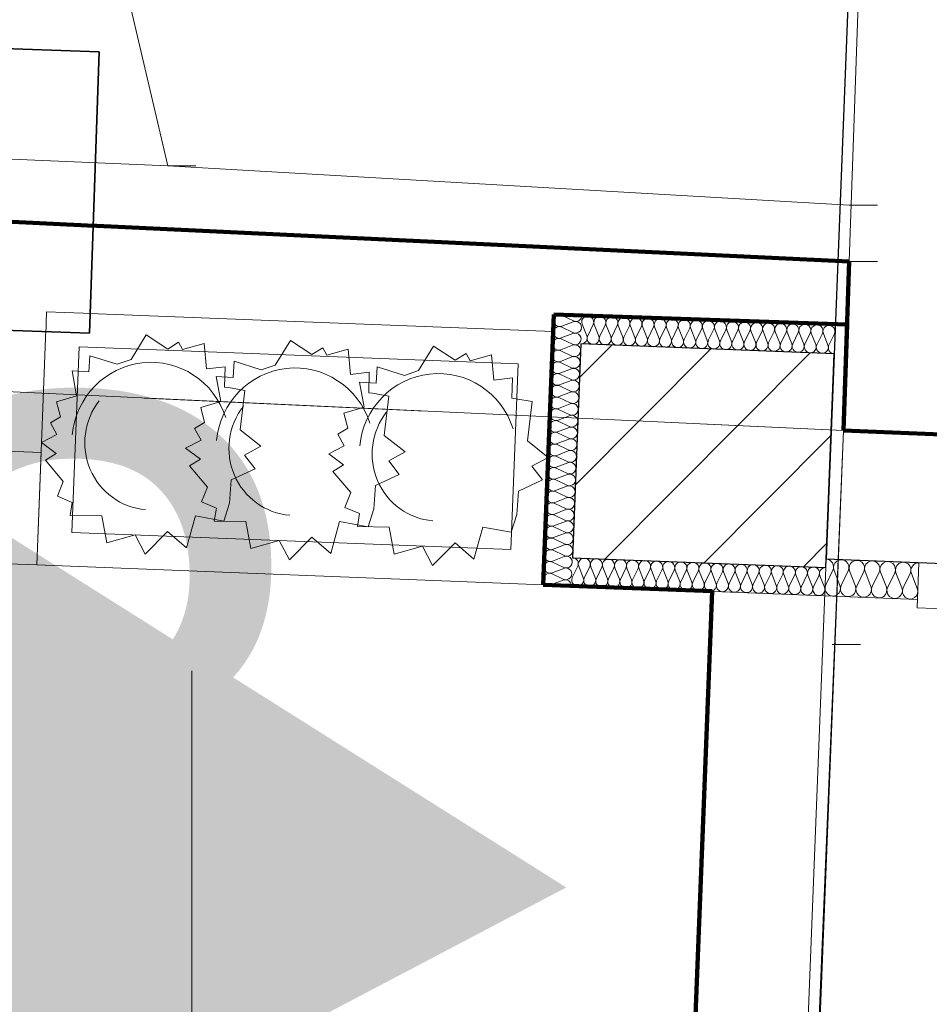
# Model space of a CAD drawing. Extents: x -134780 to 5540120, y 74663 to 5964901.
# Tile 35 of 71: x 5539579.07 to 5539580.68, y 5961349.6 to 5961351.35. Entities that reach past the tile are written whole.
import ezdxf
from ezdxf.lldxf.tags import DXFTag

# ---------------------------------------------------------------- set-up
doc = ezdxf.new("R2010")
doc.units = 0
doc.header["$MEASUREMENT"] = 0
doc.set_wipeout_variables(frame=1)
for name, pattern in [('Krawędzie ukryte', [150, 100, -50]), ('L_0_03', [1, 0.5, -0.5]), ('Wipeout_Contour', [1000, 0, -1000])]:
    doc.linetypes.add(name, pattern=pattern)
for name, color, linetype, lineweight in [('0_Nr_Pióra__7', 7, 'Continuous', 13), ('312_budynek_ewidencyjny_Nr_Pióra__7', 7, 'Continuous', 13), ('ARCH MAPA RUSINOWO_Nr_Pióra__60', 230, 'Continuous', 211), ('Arch opisy_Nr_Pióra__80', 3, 'Continuous', 211), ('Arch schody_Nr_Pióra__21', 7, 'Continuous', 9), ('Arch wyburzenia_Nr_Pióra__46', 5, 'Continuous', 13), ('arch wypelnienia_Nr_Pióra__118', 7, 'Continuous', 211), ('arch wypelnienia_Nr_Pióra__55', 214, 'Continuous', 25), ('Arch ściany nośne_Nr_Pióra__21', 7, 'Continuous', 9), ('Arch ściany nośne_Nr_Pióra__27', 7, 'Continuous', 30), ('GES_UrzadzeniaSiecElektroenergetyczna_P_Nr_Pióra__1', 7, 'Continuous', 25), ('ib_Nr_Pióra__7', 7, 'Continuous', 13), ('INWENT RZĘDNE_Nr_Pióra__21', 7, 'Continuous', 9), ('INWENT.ŚCIANY_Nr_Pióra__1', 7, 'Continuous', 25), ('Istniejące stropy_Nr_Pióra__5', 7, 'Continuous', 13), ('mapa', 7, 'Continuous', 13), ('przewod_elektroenergetyczny_podziemny_Nr_Pióra__7', 7, 'Continuous', 13), ('trawnik_Nr_Pióra__7', 7, 'Continuous', 13), ('zasuwa_lub_zawor_Nr_Pióra__7', 7, 'Continuous', 13)]:
    doc.layers.add(name, color=color, linetype=linetype, lineweight=lineweight)
for name, color, linetype, lineweight, true_color in [('218_kontur_uzytku_gruntowego_Nr_Pióra__3', 7, 'Continuous', 18, 0xff6600), ('219_dzialka_ewidencyjna_Nr_Pióra__96', 7, 'Continuous', 13, 0x00d59f), ('Arch ocieplenie_Nr_Pióra__22', 7, 'Continuous', 9, 0x7f7f7f), ('Arch ocieplenie_Nr_Pióra__24', 7, 'Continuous', 9, 0x029e21), ('Arch okna_Nr_Pióra__4', 7, 'Continuous', 9, 0x029e21), ('arch wypelnienia_Nr_Pióra__17', 7, 'Continuous', 15, 0xdcd705), ('Arch wyposarzenie_Nr_Pióra__4', 7, 'Continuous', 9, 0x029e21)]:
    doc.layers.add(name, color=color, linetype=linetype, lineweight=lineweight, true_color=true_color)
for name, color, linetype in [('Arch ocieplenie', 7, 'Continuous'), ('Arch ściany nośne', 7, 'Continuous'), ('GES_UrzadzeniaSiecElektroenergetyczna_P', 7, 'Continuous'), ('INWENT RZĘDNE', 7, 'Continuous')]:
    doc.layers.add(name, color=color, linetype=linetype)
doc.styles.add('GENERATED_STYLE_1', font='txt')
tags = doc.linetypes.add('DASH', pattern=[15, 10, -5]).pattern_tags.tags
tags[6:7] = [DXFTag(74, 4), DXFTag(75, 0), DXFTag(340, '0'), DXFTag(46, 0.0), DXFTag(50, 0.0), DXFTag(44, 0.0), DXFTag(45, 0.0)]
tags[4:5] = [DXFTag(74, 4), DXFTag(75, 0), DXFTag(340, '0'), DXFTag(46, 0.0), DXFTag(50, 0.0), DXFTag(44, 0.0), DXFTag(45, 0.0)]

# ---------------------------------------------------------------- blocks, each defined once
blk = doc.blocks.new('Koty wysokościowe_21', base_point=(-134464.7001753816, 123618.296804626))
at = {"layer": 'INWENT RZĘDNE_Nr_Pióra__21', "linetype": 'Continuous'}
blk.add_line((-134464.7001753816, 122418.296804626), (-134464.7001753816, 124818.296804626), dxfattribs=at)
at = {"layer": 'INWENT RZĘDNE_Nr_Pióra__21', "insert": (-138238.1069016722, 123880.284992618), "char_height": 1200, "attachment_point": 7, "style": 'GENERATED_STYLE_1'}
blk.add_mtext('{85,73}', dxfattribs=at)
blk = doc.blocks.new('Ściana_62', base_point=(-133339.2228355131, 125001.80828388))
at = {"layer": 'Arch ściany nośne_Nr_Pióra__21', "linetype": 'Continuous'}
h = blk.add_hatch(dxfattribs=at)
h.set_pattern_fill('Common_Brick', color=256, style=0, pattern_type=2)
h.set_pattern_definition([(45, (0, 0), (-91.92387818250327, 91.92387818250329), [])])
h.paths.add_polyline_path([(-133324.3807493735, 125381.5183212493), (-133774.0373725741, 125399.0944758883), (-133788.8794587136, 125019.3844385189), (-133339.2228355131, 125001.80828388)], flags=0)
at = {"layer": 'Arch ściany nośne_Nr_Pióra__27', "linetype": 'Continuous'}
for p, q in [((-133774.0373725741, 125399.0944758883), (-133788.8794587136, 125019.3844385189)), ((-133324.3807493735, 125381.5183212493), (-133774.0373725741, 125399.0944758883)), ((-133339.2228355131, 125001.80828388), (-133324.3807493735, 125381.5183212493)), ((-133788.8794587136, 125019.3844385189), (-133339.2228355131, 125001.80828388))]:
    blk.add_line(p, q, dxfattribs=at)
blk = doc.blocks.new('Izolacja cieplna 14_37', base_point=(-133173.7628269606, 125010.3533111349))
at = {"layer": 'Arch ocieplenie_Nr_Pióra__22', "linetype": 'Continuous'}
for p, q in [((-133326.8076939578, 124996.9511411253), (-133339.2645608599, 124971.1561160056)), ((-133314.0942278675, 124970.1722593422), (-133324.4996047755, 124996.8609226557)), ((-133299.3286780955, 124995.8770427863), (-133311.7855449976, 124970.0820176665)), ((-133286.6152120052, 124969.0981610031), (-133297.0205889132, 124995.7868243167)), ((-133271.8496622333, 124994.8029444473), (-133284.3065291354, 124969.0079193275)), ((-133259.1361961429, 124968.0240626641), (-133269.5415730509, 124994.7127259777)), ((-133244.370646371, 124993.7288461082), (-133256.8275132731, 124967.9338209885)), ((-133231.6571802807, 124966.9499643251), (-133242.0625571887, 124993.6386276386)), ((-133216.8916305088, 124992.6547477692), (-133229.3484974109, 124966.8597226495)), ((-133204.1781644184, 124965.8758659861), (-133214.5835413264, 124992.5645292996)), ((-133189.4126146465, 124991.5806494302), (-133201.8694815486, 124965.7856243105)), ((-133176.6991485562, 124964.8017676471), (-133187.1045254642, 124991.4904309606))]:
    blk.add_line(p, q, dxfattribs=at)
for centre, start_param, end_param in [((-133339.1762580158, 125002.9845478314), 1.158003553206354, 3.141592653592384), ((-133311.6972421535, 125001.9104494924), 1.158003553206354, 5.125182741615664), ((-133284.2182262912, 125000.8363511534), 1.158003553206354, 5.125182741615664), ((-133256.739210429, 124999.7622528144), 1.158003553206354, 5.125182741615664), ((-133229.2601945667, 124998.6881544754), 1.158003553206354, 5.125182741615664), ((-133201.7811787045, 124997.6140561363), 1.158003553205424, 5.125182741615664), ((-133174.3027614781, 124996.5399863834), 3.141592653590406, 5.12518239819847), ((-133326.8960075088, 124965.1226993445), 4.299595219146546, 8.26677494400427), ((-133299.4169916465, 124964.0486010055), 4.299595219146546, 8.26677494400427), ((-133271.9379757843, 124962.9745026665), 4.299595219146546, 8.266774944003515), ((-133244.458959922, 124961.9004043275), 4.299595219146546, 8.26677494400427), ((-133216.9799440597, 124960.8263059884), 4.299595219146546, 8.266774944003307), ((-133189.5009281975, 124959.7522076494), 4.299595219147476, 8.266774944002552)]:
    blk.add_ellipse(centre, major_axis=(-0.5399345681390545, -13.8133260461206), ratio=0.9946344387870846, start_param=start_param, end_param=end_param, dxfattribs=at)
blk = doc.blocks.new('Izolacja cieplna 14_27', base_point=(-133339.222835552, 125001.8082828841))
at = {"layer": 'Arch ocieplenie_Nr_Pióra__24', "linetype": 'Continuous'}
for p, q in [((-133779.6543163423, 125004.1128911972), (-133789.3507130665, 124984.2751726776)), ((-133769.7374665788, 124983.5085311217), (-133777.8558052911, 125004.042591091)), ((-133758.2420961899, 125003.2759314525), (-133767.9384929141, 124983.4382129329)), ((-133748.3252464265, 124982.671571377), (-133756.4435851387, 125003.2056313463)), ((-133736.8298760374, 125002.4389717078), (-133746.5262727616, 124982.6012531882)), ((-133726.913026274, 124981.8346116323), (-133735.0313649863, 125002.3686716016)), ((-133715.417655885, 125001.602011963), (-133725.1140526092, 124981.7642934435)), ((-133705.5008061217, 124980.9976518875), (-133713.6191448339, 125001.5317118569)), ((-133694.0054357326, 125000.7650522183), (-133703.7018324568, 124980.9273336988)), ((-133684.0885859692, 124980.1606921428), (-133692.2069246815, 125000.6947521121)), ((-133672.5932155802, 124999.9280924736), (-133682.2896123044, 124980.090373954)), ((-133662.6763658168, 124979.3237323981), (-133670.7947045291, 124999.8577923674)), ((-133651.1809954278, 124999.0911327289), (-133660.877392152, 124979.2534142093)), ((-133641.2641456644, 124978.4867726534), (-133649.3824843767, 124999.0208326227)), ((-133629.7687752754, 124998.2541729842), (-133639.4651719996, 124978.4164544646)), ((-133619.851925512, 124977.6498129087), (-133627.9702642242, 124998.183872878)), ((-133608.356555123, 124997.4172132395), (-133618.0529518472, 124977.5794947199)), ((-133598.4397053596, 124976.812853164), (-133606.5580440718, 124997.3469131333)), ((-133586.9443349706, 124996.5802534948), (-133596.6407316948, 124976.7425349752)), ((-133577.0274852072, 124975.9758934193), (-133585.1458239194, 124996.5099533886)), ((-133565.5321148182, 124995.7432937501), (-133575.2285115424, 124975.9055752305)), ((-133555.6152650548, 124975.1389336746), (-133563.7336037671, 124995.6729936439)), ((-133544.1198946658, 124994.9063340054), (-133553.81629139, 124975.0686154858)), ((-133534.2030449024, 124974.3019739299), (-133542.3213836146, 124994.8360338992)), ((-133522.7076745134, 124994.0693742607), (-133532.4040712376, 124974.2316557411)), ((-133512.79082475, 124973.4650141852), (-133520.9091634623, 124993.9990741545)), ((-133501.295454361, 124993.232414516), (-133510.9918510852, 124973.3946959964)), ((-133491.3786045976, 124972.6280544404), (-133499.4969433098, 124993.1621144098)), ((-133479.8832342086, 124992.3954547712), (-133489.5796309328, 124972.5577362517)), ((-133469.9663844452, 124971.7910946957), (-133478.0847231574, 124992.3251546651)), ((-133458.4710140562, 124991.5584950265), (-133468.1674107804, 124971.7207765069)), ((-133448.5541642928, 124970.954134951), (-133456.672503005, 124991.4881949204)), ((-133437.0587939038, 124990.7215352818), (-133446.755190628, 124970.8838167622)), ((-133427.1419441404, 124970.1171752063), (-133435.2602828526, 124990.6512351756)), ((-133415.6465737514, 124989.8845755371), (-133425.3429704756, 124970.0468570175)), ((-133405.729723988, 124969.2802154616), (-133413.8480627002, 124989.8142754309)), ((-133394.234353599, 124989.0476157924), (-133403.9307503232, 124969.2098972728)), ((-133384.3175038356, 124968.4432557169), (-133392.4358425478, 124988.9773156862)), ((-133372.8221334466, 124988.2106560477), (-133382.5185301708, 124968.3729375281)), ((-133362.9052836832, 124967.6062959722), (-133371.0236223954, 124988.1403559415)), ((-133351.4099132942, 124987.373696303), (-133361.1063100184, 124967.5359777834)), ((-133341.4930635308, 124966.7693362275), (-133349.611402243, 124987.3033961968))]:
    blk.add_line(p, q, dxfattribs=at)
for centre, start_param, end_param in [((-133789.2943235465, 125008.7588570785), 2.728799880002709, 4.712388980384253), ((-133767.8821033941, 125007.9218973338), 2.728799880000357, 6.695979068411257), ((-133746.4698832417, 125007.0849375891), 2.728799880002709, 6.695979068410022), ((-133725.0576630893, 125006.2479778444), 2.728799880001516, 6.695979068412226), ((-133703.6454429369, 125005.4110180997), 2.728799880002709, 6.695979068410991), ((-133682.2332227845, 125004.574058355), 2.728799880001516, 6.695979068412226), ((-133660.8210026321, 125003.7370986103), 2.728799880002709, 6.695979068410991), ((-133639.4087824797, 125002.9001388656), 2.728799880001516, 6.695979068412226), ((-133617.9965623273, 125002.0631791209), 2.72879988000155, 6.695979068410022), ((-133596.5843421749, 125001.2262193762), 2.728799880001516, 6.695979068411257), ((-133575.1721220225, 125000.3892596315), 2.728799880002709, 6.695979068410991), ((-133553.7599018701, 124999.5522998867), 2.728799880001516, 6.695979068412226), ((-133532.3476817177, 124998.715340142), 2.728799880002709, 6.695979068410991), ((-133510.9354615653, 124997.8783803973), 2.728799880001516, 6.695979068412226), ((-133489.5232414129, 124997.0414206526), 2.728799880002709, 6.695979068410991), ((-133468.1110212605, 124996.2044609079), 2.728799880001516, 6.695979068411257), ((-133446.6988011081, 124995.3675011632), 2.728799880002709, 6.695979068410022), ((-133425.2865809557, 124994.5305414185), 2.728799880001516, 6.695979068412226), ((-133403.8743608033, 124993.6935816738), 2.728799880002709, 6.695979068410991), ((-133382.4621406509, 124992.8566219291), 2.728799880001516, 6.695979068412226), ((-133361.0499204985, 124992.0196621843), 2.728799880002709, 6.695979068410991), ((-133339.6381668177, 124991.1827246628), 4.712388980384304, 6.695978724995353), ((-133779.7107142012, 124979.6291991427), 5.870391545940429, 9.837571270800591), ((-133758.2984940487, 124978.792239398), 5.870391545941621, 9.837571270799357), ((-133736.8862738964, 124977.9552796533), 5.870391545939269, 9.837571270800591), ((-133715.4740537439, 124977.1183199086), 5.870391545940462, 9.837571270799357), ((-133694.0618335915, 124976.2813601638), 5.870391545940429, 9.83757127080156), ((-133672.6496134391, 124975.4444004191), 5.870391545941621, 9.837571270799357), ((-133651.2373932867, 124974.6074406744), 5.870391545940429, 9.837571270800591), ((-133629.8251731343, 124973.7704809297), 5.870391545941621, 9.837571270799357), ((-133608.4129529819, 124972.933521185), 5.870391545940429, 9.837571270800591), ((-133587.0007328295, 124972.0965614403), 5.870391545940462, 9.837571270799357), ((-133565.5885126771, 124971.2596016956), 5.870391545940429, 9.83757127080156), ((-133544.1762925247, 124970.4226419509), 5.870391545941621, 9.837571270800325), ((-133522.7640723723, 124969.5856822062), 5.870391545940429, 9.837571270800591), ((-133501.3518522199, 124968.7487224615), 5.870391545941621, 9.837571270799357), ((-133479.9396320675, 124967.9117627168), 5.870391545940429, 9.837571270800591), ((-133458.5274119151, 124967.0748029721), 5.870391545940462, 9.837571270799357), ((-133437.1151917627, 124966.2378432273), 5.870391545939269, 9.837571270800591), ((-133415.7029716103, 124965.4008834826), 5.870391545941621, 9.837571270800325), ((-133394.2907514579, 124964.5639237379), 5.870391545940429, 9.83757127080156), ((-133372.8785313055, 124963.7269639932), 5.870391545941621, 9.837571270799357), ((-133351.4663111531, 124962.8900042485), 5.870391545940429, 9.837571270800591)]:
    blk.add_ellipse(centre, major_axis=(-10.70587776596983, 0.418470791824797), ratio=0.9924977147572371, start_param=start_param, end_param=end_param, dxfattribs=at)
blk = doc.blocks.new('Izolacja cieplna 14_26', base_point=(-133324.3807493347, 125381.5183222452))
at = {"layer": 'Arch ocieplenie_Nr_Pióra__24', "linetype": 'Continuous'}
for p, q in [((-133763.6483311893, 125413.5993450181), (-133771.766677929, 125434.1334053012)), ((-133752.1534314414, 125433.3667637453), (-133761.8498201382, 125413.5290449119)), ((-133742.2361110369, 125412.7623852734), (-133750.3544577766, 125433.2964455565)), ((-133730.741211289, 125432.5298040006), (-133740.4375999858, 125412.6920851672)), ((-133720.8238908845, 125411.9254255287), (-133728.9422376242, 125432.4594858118)), ((-133709.3289911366, 125431.6928442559), (-133719.0253798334, 125411.8551254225)), ((-133699.4116707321, 125411.088465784), (-133707.5300174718, 125431.6225260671)), ((-133687.9167709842, 125430.8558845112), (-133697.6131596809, 125411.0181656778)), ((-133677.9994505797, 125410.2515060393), (-133686.1177973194, 125430.7855663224)), ((-133666.5045508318, 125430.0189247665), (-133676.2009395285, 125410.1812059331)), ((-133656.5872304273, 125409.4145462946), (-133664.705577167, 125429.9486065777)), ((-133645.0923306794, 125429.1819650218), (-133654.7887193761, 125409.3442461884)), ((-133635.1750102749, 125408.5775865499), (-133643.2933570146, 125429.111646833)), ((-133623.680110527, 125428.345005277), (-133633.3764992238, 125408.5072864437)), ((-133613.7627901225, 125407.7406268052), (-133621.8811368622, 125428.2746870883)), ((-133602.2678903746, 125427.5080455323), (-133611.9642790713, 125407.670326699)), ((-133592.3505699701, 125406.9036670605), (-133600.4689167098, 125427.4377273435)), ((-133580.8556702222, 125426.6710857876), (-133590.552058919, 125406.8333669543)), ((-133570.9383498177, 125406.0667073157), (-133579.0566965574, 125426.6007675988)), ((-133559.4434500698, 125425.8341260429), (-133569.1398387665, 125405.9964072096)), ((-133549.5261296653, 125405.229747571), (-133557.644476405, 125425.7638078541)), ((-133538.0312299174, 125424.9971662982), (-133547.7276186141, 125405.1594474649)), ((-133528.1139095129, 125404.3927878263), (-133536.2322562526, 125424.9268481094)), ((-133516.619009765, 125424.1602065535), (-133526.3153984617, 125404.3224877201)), ((-133506.7016893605, 125403.5558280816), (-133514.8200361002, 125424.0898883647)), ((-133495.2067896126, 125423.3232468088), (-133504.9031783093, 125403.4855279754)), ((-133485.2894692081, 125402.7188683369), (-133493.4078159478, 125423.25292862)), ((-133473.7945694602, 125422.4862870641), (-133483.4909581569, 125402.6485682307)), ((-133463.8772490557, 125401.8819085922), (-133471.9955957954, 125422.4159688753)), ((-133452.3823493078, 125421.6493273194), (-133462.0787380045, 125401.811608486)), ((-133442.4650289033, 125401.0449488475), (-133450.5833756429, 125421.5790091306)), ((-133430.9701291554, 125420.8123675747), (-133440.6665178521, 125400.9746487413)), ((-133421.0528087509, 125400.2079891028), (-133429.1711554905, 125420.7420493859)), ((-133409.557909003, 125419.9754078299), (-133419.2542976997, 125400.1376889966)), ((-133399.6405885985, 125399.3710293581), (-133407.7589353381, 125419.9050896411)), ((-133388.1456888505, 125419.1384480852), (-133397.8420775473, 125399.3007292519)), ((-133378.2283684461, 125398.5340696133), (-133386.3467151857, 125419.0681298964)), ((-133366.7334686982, 125418.3014883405), (-133376.4298573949, 125398.4637695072)), ((-133356.8161482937, 125397.6971098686), (-133364.9344950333, 125418.2311701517)), ((-133345.3212485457, 125417.4645285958), (-133355.0176372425, 125397.6268097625)), ((-133335.4039281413, 125396.8601501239), (-133343.5222748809, 125417.394210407)), ((-133323.9090283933, 125416.6275688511), (-133333.6054170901, 125396.7898500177))]:
    blk.add_line(p, q, dxfattribs=at)
for centre, start_param, end_param in [((-133761.793442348, 125438.0127377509), 2.728799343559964, 6.695979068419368), ((-133740.3812221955, 125437.1757780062), 2.728799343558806, 6.695979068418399), ((-133718.9690020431, 125436.3388182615), 2.728799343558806, 6.695979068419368), ((-133697.5567818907, 125435.5018585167), 2.728799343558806, 6.695979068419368), ((-133676.1445617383, 125434.664898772), 2.728799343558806, 6.695979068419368), ((-133654.7323415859, 125433.8279390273), 2.728799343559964, 6.695979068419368), ((-133633.3201214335, 125432.9909792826), 2.728799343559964, 6.695979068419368), ((-133611.9079012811, 125432.1540195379), 2.728799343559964, 6.695979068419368), ((-133590.4956811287, 125431.3170597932), 2.728799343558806, 6.695979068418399), ((-133569.0834609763, 125430.4801000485), 2.728799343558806, 6.695979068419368), ((-133547.6712408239, 125429.6431403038), 2.728799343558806, 6.695979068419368), ((-133526.2590206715, 125428.8061805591), 2.728799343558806, 6.695979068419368), ((-133504.8468005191, 125427.9692208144), 2.728799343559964, 6.695979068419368), ((-133483.4345803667, 125427.1322610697), 2.728799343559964, 6.695979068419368), ((-133462.0223602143, 125426.2953013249), 2.728799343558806, 6.695979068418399), ((-133440.6101400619, 125425.4583415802), 2.728799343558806, 6.695979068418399), ((-133419.1979199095, 125424.6213818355), 2.728799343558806, 6.695979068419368), ((-133397.7856997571, 125423.7844220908), 2.728799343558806, 6.695979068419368), ((-133376.3734796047, 125422.9474623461), 2.728799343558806, 6.695979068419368), ((-133354.9612594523, 125422.1105026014), 2.728799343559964, 6.695979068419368), ((-133333.5490392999, 125421.2735428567), 2.728799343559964, 6.695979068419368), ((-133773.6215744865, 125409.7200208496), 1.570796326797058, 3.554385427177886), ((-133752.2093543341, 125408.8830611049), 5.870391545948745, 9.837570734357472), ((-133730.7971341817, 125408.0461013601), 5.870391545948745, 9.837570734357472), ((-133709.3849140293, 125407.2091416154), 5.870391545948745, 9.837570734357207), ((-133687.9726938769, 125406.3721818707), 5.870391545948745, 9.83757073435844), ((-133666.5604737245, 125405.535222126), 5.870391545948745, 9.837570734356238), ((-133645.1482535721, 125404.6982623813), 5.870391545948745, 9.837570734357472), ((-133623.7360334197, 125403.8613026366), 5.870391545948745, 9.837570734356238), ((-133602.3238132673, 125403.0243428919), 5.870391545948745, 9.837570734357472), ((-133580.9115931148, 125402.1873831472), 5.870391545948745, 9.837570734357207), ((-133559.4993729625, 125401.3504234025), 5.870391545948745, 9.83757073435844), ((-133538.08715281, 125400.5134636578), 5.870391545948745, 9.837570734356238), ((-133516.6749326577, 125399.676503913), 5.870391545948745, 9.837570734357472), ((-133495.2627125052, 125398.8395441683), 5.870391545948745, 9.837570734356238), ((-133473.8504923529, 125398.0025844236), 5.870391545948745, 9.837570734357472), ((-133452.4382722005, 125397.1656246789), 5.870391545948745, 9.837570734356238), ((-133431.026052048, 125396.3286649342), 5.870391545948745, 9.83757073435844), ((-133409.6138318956, 125395.4917051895), 5.870391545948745, 9.837570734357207), ((-133388.2016117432, 125394.6547454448), 5.870391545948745, 9.837570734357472), ((-133366.7893915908, 125393.8177857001), 5.870391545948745, 9.837570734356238), ((-133345.3771714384, 125392.9808259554), 5.870391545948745, 9.837570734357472), ((-133323.965418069, 125392.1438804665), 5.870391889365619, 7.853981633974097)]:
    blk.add_ellipse(centre, major_axis=(-10.70587776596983, 0.418470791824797), ratio=0.9924977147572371, start_param=start_param, end_param=end_param, dxfattribs=at)
blk = doc.blocks.new('Izolacja cieplna 14_25', base_point=(-133772.0839865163, 125449.0567696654))
at = {"layer": 'Arch ocieplenie_Nr_Pióra__24', "linetype": 'Continuous'}
for p, q in [((-133787.413981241, 125438.3363223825), (-133807.938959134, 125430.4503334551)), ((-133807.1923161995, 125449.5519485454), (-133787.3455149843, 125440.0879174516)), ((-133788.2291080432, 125417.4826616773), (-133808.7540859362, 125409.5966727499)), ((-133808.0074430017, 125428.6982878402), (-133788.1606417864, 125419.2342567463)), ((-133808.8225698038, 125407.844627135), (-133788.9757685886, 125398.3805960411)), ((-133809.637696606, 125386.9909664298), (-133789.7908953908, 125377.5269353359)), ((-133789.0442348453, 125396.6290009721), (-133809.5692127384, 125388.7430120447)), ((-133810.4528234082, 125366.1373057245), (-133790.606022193, 125356.6732746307)), ((-133789.8593616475, 125375.7753402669), (-133810.3843395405, 125367.8893513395)), ((-133790.6744884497, 125354.9216795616), (-133811.1994663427, 125347.0356906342)), ((-133791.4896152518, 125334.0680188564), (-133812.0145931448, 125326.182029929)), ((-133811.2679502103, 125345.2836450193), (-133791.4211489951, 125335.8196139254)), ((-133792.304742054, 125313.2143581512), (-133812.829719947, 125305.3283692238)), ((-133812.0830770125, 125324.4299843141), (-133792.2362757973, 125314.9659532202)), ((-133812.8982038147, 125303.5763236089), (-133793.0514025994, 125294.112292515)), ((-133813.7133306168, 125282.7226629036), (-133793.8665294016, 125273.2586318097)), ((-133793.1198688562, 125292.3606974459), (-133813.6448467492, 125284.4747085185)), ((-133814.528457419, 125261.8690021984), (-133794.6816562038, 125252.4049711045)), ((-133793.9349956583, 125271.5070367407), (-133814.4599735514, 125263.6210478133)), ((-133815.3435842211, 125241.0153414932), (-133795.4967830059, 125231.5513103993)), ((-133794.7501224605, 125250.6533760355), (-133815.2751003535, 125242.7673871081)), ((-133795.5652492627, 125229.7997153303), (-133816.0902271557, 125221.9137264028)), ((-133796.3803760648, 125208.946054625), (-133816.9053539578, 125201.0600656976)), ((-133816.1587110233, 125220.1616807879), (-133796.3119098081, 125210.697649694)), ((-133797.195502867, 125188.0923939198), (-133817.72048076, 125180.2064049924)), ((-133816.9738378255, 125199.3080200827), (-133797.1270366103, 125189.8439889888)), ((-133817.7889646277, 125178.4543593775), (-133797.9421634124, 125168.9903282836)), ((-133818.6040914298, 125157.6006986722), (-133798.7572902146, 125148.1366675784)), ((-133798.0106296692, 125167.2387332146), (-133818.5356075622, 125159.3527442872)), ((-133819.419218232, 125136.747037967), (-133799.5724170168, 125127.2830068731)), ((-133798.8257564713, 125146.3850725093), (-133819.3507343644, 125138.4990835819)), ((-133799.6408832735, 125125.5314118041), (-133820.1658611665, 125117.6454228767)), ((-133800.4560100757, 125104.6777510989), (-133820.9809879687, 125096.7917621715)), ((-133820.2343450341, 125115.8933772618), (-133800.387543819, 125106.4293461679)), ((-133801.2711368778, 125083.8240903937), (-133821.7961147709, 125075.9381014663)), ((-133821.0494718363, 125095.0397165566), (-133801.2026706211, 125085.5756854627)), ((-133821.8645986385, 125074.1860558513), (-133802.0177974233, 125064.7220247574)), ((-133822.6797254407, 125053.3323951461), (-133802.8329242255, 125043.8683640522)), ((-133802.08626368, 125062.9704296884), (-133822.611241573, 125055.084440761)), ((-133823.4948522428, 125032.4787344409), (-133803.6480510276, 125023.014703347)), ((-133802.9013904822, 125042.1167689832), (-133823.4263683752, 125034.2307800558)), ((-133803.7165172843, 125021.263108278), (-133824.2414951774, 125013.3771193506)), ((-133804.5316440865, 125000.4094475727), (-133825.0566219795, 124992.5234586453)), ((-133824.309979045, 125011.6250737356), (-133804.4631778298, 125002.1610426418)), ((-133805.3467708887, 124979.5557868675), (-133825.8717487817, 124971.6697979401)), ((-133825.1251058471, 124990.7714130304), (-133805.278304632, 124981.3073819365))]:
    blk.add_line(p, q, dxfattribs=at)
for centre, start_param, end_param in [((-133811.8282908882, 125440.1677534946), 1.158003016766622, 5.125182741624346), ((-133783.5246577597, 125428.6188948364), 4.299595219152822, 8.266774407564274), ((-133782.7095447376, 125449.472100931), 4.299595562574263, 6.283185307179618), ((-133812.6434176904, 125419.3140927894), 1.158003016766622, 5.125182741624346), ((-133784.3397845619, 125407.7652341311), 4.299595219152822, 8.266774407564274), ((-133813.4585444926, 125398.4604320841), 1.158003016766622, 5.125182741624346), ((-133785.154911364, 125386.9115734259), 4.299595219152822, 8.266774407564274), ((-133814.2736712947, 125377.6067713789), 1.158003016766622, 5.125182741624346), ((-133815.0887980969, 125356.7531106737), 1.158003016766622, 5.125182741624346), ((-133785.9700381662, 125366.0579127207), 4.299595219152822, 8.266774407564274), ((-133815.9039248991, 125335.8994499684), 1.158003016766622, 5.125182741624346), ((-133786.7851649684, 125345.2042520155), 4.299595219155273, 8.266774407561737), ((-133787.6002917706, 125324.3505913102), 4.299595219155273, 8.266774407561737), ((-133816.7190517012, 125315.0457892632), 1.158003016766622, 5.125182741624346), ((-133788.4154185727, 125303.496930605), 4.299595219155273, 8.266774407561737), ((-133817.5341785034, 125294.192128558), 1.158003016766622, 5.125182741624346), ((-133789.2305453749, 125282.6432698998), 4.299595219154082, 8.266774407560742), ((-133818.3493053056, 125273.3384678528), 1.158003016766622, 5.125182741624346), ((-133819.1644321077, 125252.4848071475), 1.158003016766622, 5.125182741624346), ((-133790.045672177, 125261.7896091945), 4.299595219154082, 8.266774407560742), ((-133819.9795589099, 125231.6311464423), 1.158003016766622, 5.125182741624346), ((-133790.8607989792, 125240.9359484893), 4.299595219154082, 8.266774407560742), ((-133791.6759257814, 125220.0822877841), 4.299595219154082, 8.266774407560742), ((-133820.7946857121, 125210.7774857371), 1.158003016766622, 5.125182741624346), ((-133792.4910525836, 125199.2286270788), 4.299595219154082, 8.266774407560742), ((-133821.6098125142, 125189.9238250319), 1.158003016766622, 5.125182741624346), ((-133793.3061793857, 125178.3749663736), 4.299595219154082, 8.266774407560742), ((-133822.4249393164, 125169.0701643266), 1.158003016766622, 5.125182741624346), ((-133823.2400661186, 125148.2165036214), 1.158003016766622, 5.125182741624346), ((-133794.1213061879, 125157.5213056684), 4.299595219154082, 8.266774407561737), ((-133824.0551929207, 125127.3628429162), 1.158003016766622, 5.125182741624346), ((-133794.93643299, 125136.6676449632), 4.299595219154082, 8.266774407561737), ((-133795.7515597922, 125115.8139842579), 4.299595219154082, 8.266774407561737), ((-133824.8703197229, 125106.5091822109), 1.158003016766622, 5.12518274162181), ((-133796.5666865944, 125094.9603235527), 4.299595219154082, 8.266774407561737), ((-133825.6854465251, 125085.6555215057), 1.158003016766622, 5.12518274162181), ((-133797.3818133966, 125074.1066628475), 4.299595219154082, 8.266774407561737), ((-133826.5005733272, 125064.8018608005), 1.158003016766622, 5.12518274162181), ((-133827.3157001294, 125043.9482000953), 1.158003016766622, 5.12518274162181), ((-133798.1969401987, 125053.2530021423), 4.299595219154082, 8.266774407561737), ((-133828.1308269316, 125023.09453939), 1.158003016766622, 5.12518274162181), ((-133799.0120670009, 125032.399341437), 4.299595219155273, 8.266774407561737), ((-133828.9459537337, 125002.2408786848), 1.158003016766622, 5.12518274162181), ((-133799.8271938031, 125011.5456807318), 4.299595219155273, 8.266774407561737), ((-133800.6423206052, 124990.6920200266), 4.299595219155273, 8.266774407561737), ((-133829.7610805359, 124981.3872179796), 1.158003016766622, 5.12518274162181), ((-133801.4574474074, 124969.8383593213), 3.197442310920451e-14, 1.983589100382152)]:
    blk.add_ellipse(centre, major_axis=(10.62555921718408, -0.4153313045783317), ratio=0.981275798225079, start_param=start_param, end_param=end_param, dxfattribs=at)
blk = doc.blocks.new('mapa')
at = {"layer": '0_Nr_Pióra__7', "color": 252, "linetype": 'Continuous'}
for p, q in [((5539579.33, 5961351.09), (5539579.38, 5961351.09)), ((5539580.54, 5961351.02), (5539580.59, 5961351.02)), ((5539580.54, 5961350.92), (5539580.59, 5961350.92)), ((5539580.54, 5961350.92), (5539580.59, 5961350.92)), ((5539580.53, 5961350.62), (5539580.58, 5961350.62)), ((5539580.51, 5961350.24), (5539580.56, 5961350.24))]:
    blk.add_line(p, q, dxfattribs=at)
at = {"layer": '218_kontur_uzytku_gruntowego_Nr_Pióra__3', "color": 252, "linetype": 'L_0_03', "flags": 128}
for points in [[(5539580.54, 5961350.92), (5539580.53, 5961350.62)], [(5539580.53, 5961350.62), (5539580.54, 5961350.92)]]:
    blk.add_lwpolyline(points, dxfattribs=at)
at = {"layer": '219_dzialka_ewidencyjna_Nr_Pióra__96', "color": 252, "linetype": 'Continuous', "flags": 128}
blk.add_lwpolyline([(5539580.53, 5961350.62), (5539580.54, 5961350.92)], dxfattribs=at)
at = {"layer": '312_budynek_ewidencyjny_Nr_Pióra__7', "color": 252, "linetype": 'Continuous', "flags": 128}
for points in [[(5539580.54, 5961350.92), (5539580.87, 5961360.37)], [(5539580.53, 5961350.62), (5539580.54, 5961350.92)], [(5539579.560000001, 5961326.370000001), (5539580.53, 5961350.62)]]:
    blk.add_lwpolyline(points, dxfattribs=at)
at = {"layer": 'ARCH MAPA RUSINOWO_Nr_Pióra__60', "color": 252, "linetype": 'Continuous', "lineweight": 20, "flags": 128}
blk.add_lwpolyline([(5539580.53, 5961350.62), (5539580.54, 5961350.919999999)], dxfattribs=at)
at = {"layer": 'Arch okna_Nr_Pióra__4', "color": 252, "linetype": 'Continuous'}
for p in [(5539580.663831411, 5961350.385213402), (5539580.735649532, 5961350.302345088)]:
    blk.add_line(p, (5539580.660706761, 5961350.305274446), dxfattribs=at)
at = {"layer": 'Arch opisy_Nr_Pióra__80', "linetype": 'DASH', "ltscale": 0.2}
for p, q in [((5539580.53, 5961350.62), (5539580.54, 5961350.919999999)), ((5539586.89, 5961350.36), (5539580.53, 5961350.62))]:
    blk.add_line(p, q, dxfattribs=at)
at = {"layer": 'Arch schody_Nr_Pióra__21', "color": 252, "linetype": 'Continuous'}
for p, q in [((5539579.996800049, 5961350.346236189), (5539580.014376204, 5961350.795892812)), ((5539579.172673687, 5961350.768747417), (5539579.159784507, 5961350.438999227)), ((5539579.952078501, 5961350.738282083), (5539579.172673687, 5961350.768747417)), ((5539579.93918932, 5961350.408533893), (5539579.952078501, 5961350.738282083)), ((5539579.097486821, 5961350.38138896), (5539570.653934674, 5961350.711430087)), ((5539579.097486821, 5961350.38138896), (5539579.105298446, 5961350.581236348)), ((5539579.159784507, 5961350.438999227), (5539579.93918932, 5961350.408533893)), ((5539579.097486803, 5961350.381388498), (5539579.996800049, 5961350.346236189))]:
    blk.add_line(p, q, dxfattribs=at)
at = {"layer": 'Arch wyburzenia_Nr_Pióra__46', "color": 252, "linetype": 'Continuous'}
for p, q in [((5539579.996800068, 5961350.346236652), (5539580.015547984, 5961350.825870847)), ((5539580.015547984, 5961350.825870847), (5539580.515166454, 5961350.806341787)), ((5539580.661292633, 5961350.320263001), (5539579.996800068, 5961350.346236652))]:
    blk.add_line(p, q, dxfattribs=at)
at = {"layer": 'arch wypelnienia_Nr_Pióra__17', "color": 253, "linetype": 'Continuous', "lineweight": 0, "flags": 128}
for points in [[(5539586.89, 5961350.36), (5539580.53, 5961350.62)], [(5539580.53, 5961350.62), (5539586.89, 5961350.36)], [(5539586.89, 5961350.36), (5539580.53, 5961350.62)], [(5539580.53, 5961350.62), (5539586.89, 5961350.36)], [(5539580.53, 5961350.62), (5539586.89, 5961350.36)], [(5539586.89, 5961350.36), (5539580.53, 5961350.62)]]:
    blk.add_lwpolyline(points, dxfattribs=at)
at = {"layer": 'Arch wyposarzenie_Nr_Pióra__4', "color": 252, "linetype": 'Continuous'}
for p, q in [((5539579.264903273, 5961350.746350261), (5539579.29202864, 5961350.790045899)), ((5539579.29202864, 5961350.790045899), (5539579.330225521, 5961350.764769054)), ((5539579.330225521, 5961350.764769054), (5539579.349509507, 5961350.776758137)), ((5539579.349509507, 5961350.776758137), (5539579.356595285, 5961350.764043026)), ((5539579.356595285, 5961350.764043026), (5539579.394508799, 5961350.774503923)), ((5539579.394508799, 5961350.774503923), (5539579.398757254, 5961350.729678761)), ((5539579.520784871, 5961350.736348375), (5539579.547910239, 5961350.780044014)), ((5539579.547910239, 5961350.780044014), (5539579.586107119, 5961350.754767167)), ((5539579.586107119, 5961350.754767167), (5539579.605391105, 5961350.766756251)), ((5539579.605391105, 5961350.766756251), (5539579.612476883, 5961350.754041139)), ((5539579.612476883, 5961350.754041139), (5539579.650390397, 5961350.764502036)), ((5539579.650390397, 5961350.764502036), (5539579.654638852, 5961350.719676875)), ((5539579.775066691, 5961350.726409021), (5539579.802192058, 5961350.770104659)), ((5539579.802192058, 5961350.770104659), (5539579.840388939, 5961350.744827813)), ((5539579.840388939, 5961350.744827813), (5539579.859672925, 5961350.756816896)), ((5539579.859672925, 5961350.756816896), (5539579.866758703, 5961350.744101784)), ((5539579.866758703, 5961350.744101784), (5539579.904672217, 5961350.754562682)), ((5539579.904672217, 5961350.754562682), (5539579.908920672, 5961350.709737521)), ((5539579.190109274, 5961350.724256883), (5539579.191950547, 5961350.752928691)), ((5539579.191950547, 5961350.752928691), (5539579.240227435, 5961350.737952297)), ((5539579.240227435, 5961350.737952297), (5539579.264903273, 5961350.746350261)), ((5539579.445990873, 5961350.714254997), (5539579.447832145, 5961350.742926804)), ((5539579.447832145, 5961350.742926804), (5539579.496109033, 5961350.727950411)), ((5539579.496109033, 5961350.727950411), (5539579.520784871, 5961350.736348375)), ((5539579.160421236, 5961350.725988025), (5539579.190109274, 5961350.724256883)), ((5539579.168432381, 5961350.681414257), (5539579.160421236, 5961350.725988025)), ((5539579.398757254, 5961350.729678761), (5539579.432123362, 5961350.733433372)), ((5539579.432123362, 5961350.733433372), (5539579.431041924, 5961350.697164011)), ((5539579.654638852, 5961350.719676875), (5539579.68800496, 5961350.723431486)), ((5539579.68800496, 5961350.723431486), (5539579.686923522, 5961350.687162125)), ((5539579.700272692, 5961350.704315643), (5539579.702113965, 5961350.73298745)), ((5539579.702113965, 5961350.73298745), (5539579.750390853, 5961350.718011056)), ((5539579.750390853, 5961350.718011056), (5539579.775066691, 5961350.726409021)), ((5539579.416302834, 5961350.715986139), (5539579.445990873, 5961350.714254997)), ((5539579.424313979, 5961350.67141237), (5539579.416302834, 5961350.715986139)), ((5539579.670584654, 5961350.706046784), (5539579.700272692, 5961350.704315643)), ((5539579.678595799, 5961350.661473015), (5539579.670584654, 5961350.706046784)), ((5539579.908920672, 5961350.709737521), (5539579.94228678, 5961350.713492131)), ((5539579.94228678, 5961350.713492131), (5539579.941205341, 5961350.677222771)), ((5539579.431041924, 5961350.697164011), (5539579.43791619, 5961350.696498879)), ((5539579.43791619, 5961350.696498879), (5539579.466892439, 5961350.691330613)), ((5539579.466892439, 5961350.691330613), (5539579.45841988, 5961350.621432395)), ((5539579.686923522, 5961350.687162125), (5539579.693797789, 5961350.686496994)), ((5539579.693797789, 5961350.686496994), (5539579.722774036, 5961350.681328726)), ((5539579.132742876, 5961350.670935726), (5539579.168432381, 5961350.681414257)), ((5539579.139658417, 5961350.644110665), (5539579.132742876, 5961350.670935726)), ((5539579.388624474, 5961350.660933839), (5539579.424313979, 5961350.67141237)), ((5539579.722774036, 5961350.681328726), (5539579.714301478, 5961350.611430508)), ((5539579.941205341, 5961350.677222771), (5539579.948079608, 5961350.676557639)), ((5539579.948079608, 5961350.676557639), (5539579.977055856, 5961350.671389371)), ((5539579.977055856, 5961350.671389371), (5539579.968583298, 5961350.601491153)), ((5539579.395540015, 5961350.634108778), (5539579.388624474, 5961350.660933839)), ((5539579.642906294, 5961350.650994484), (5539579.678595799, 5961350.661473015)), ((5539579.649821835, 5961350.624169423), (5539579.642906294, 5961350.650994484)), ((5539579.121741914, 5961350.633694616), (5539579.139658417, 5961350.644110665)), ((5539579.133301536, 5961350.613002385), (5539579.121741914, 5961350.633694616)), ((5539579.377623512, 5961350.62369273), (5539579.395540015, 5961350.634108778)), ((5539579.389183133, 5961350.603000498), (5539579.377623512, 5961350.62369273)), ((5539579.45841988, 5961350.621432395), (5539579.495469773, 5961350.592158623)), ((5539579.631905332, 5961350.613753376), (5539579.649821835, 5961350.624169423)), ((5539579.643464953, 5961350.593061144), (5539579.631905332, 5961350.613753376)), ((5539579.105973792, 5961350.598513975), (5539579.133301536, 5961350.613002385)), ((5539579.13211955, 5961350.579358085), (5539579.105973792, 5961350.598513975)), ((5539579.36185539, 5961350.588512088), (5539579.389183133, 5961350.603000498)), ((5539579.714301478, 5961350.611430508), (5539579.751351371, 5961350.582156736)), ((5539579.968583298, 5961350.601491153), (5539580.005633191, 5961350.572217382)), ((5539579.11282406, 5961350.567125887), (5539579.13211955, 5961350.579358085)), ((5539579.388001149, 5961350.569356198), (5539579.36185539, 5961350.588512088)), ((5539579.495469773, 5961350.592158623), (5539579.466530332, 5961350.576531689)), ((5539579.61613721, 5961350.578572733), (5539579.643464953, 5961350.593061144)), ((5539579.751351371, 5961350.582156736), (5539579.72241193, 5961350.566529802)), ((5539579.144746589, 5961350.529724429), (5539579.11282406, 5961350.567125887)), ((5539579.368705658, 5961350.557124), (5539579.388001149, 5961350.569356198)), ((5539579.466530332, 5961350.576531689), (5539579.485074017, 5961350.552248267)), ((5539579.642282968, 5961350.559416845), (5539579.61613721, 5961350.578572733)), ((5539579.72241193, 5961350.566529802), (5539579.740955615, 5961350.542246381)), ((5539580.005633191, 5961350.572217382), (5539579.976693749, 5961350.556590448)), ((5539579.400628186, 5961350.519722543), (5539579.368705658, 5961350.557124)), ((5539579.485074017, 5961350.552248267), (5539579.442820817, 5961350.532381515)), ((5539579.622987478, 5961350.547184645), (5539579.642282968, 5961350.559416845)), ((5539579.654910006, 5961350.509783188), (5539579.622987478, 5961350.547184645)), ((5539579.976693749, 5961350.556590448), (5539579.995237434, 5961350.532307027)), ((5539579.134252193, 5961350.503317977), (5539579.144746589, 5961350.529724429)), ((5539579.442820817, 5961350.532381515), (5539579.439909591, 5961350.491109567)), ((5539579.740955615, 5961350.542246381), (5539579.698702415, 5961350.522379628)), ((5539579.995237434, 5961350.532307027), (5539579.952984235, 5961350.512440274)), ((5539579.390133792, 5961350.493316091), (5539579.400628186, 5961350.519722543)), ((5539579.644415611, 5961350.483376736), (5539579.654910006, 5961350.509783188)), ((5539579.698702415, 5961350.522379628), (5539579.695791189, 5961350.48110768)), ((5539579.952984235, 5961350.512440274), (5539579.950073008, 5961350.471168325)), ((5539579.160596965, 5961350.492453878), (5539579.134252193, 5961350.503317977)), ((5539579.156607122, 5961350.469339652), (5539579.160596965, 5961350.492453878)), ((5539579.416478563, 5961350.482451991), (5539579.390133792, 5961350.493316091)), ((5539579.41248872, 5961350.459337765), (5539579.416478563, 5961350.482451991)), ((5539579.439909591, 5961350.491109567), (5539579.429894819, 5961350.459333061)), ((5539579.670760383, 5961350.472512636), (5539579.644415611, 5961350.483376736)), ((5539579.695791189, 5961350.48110768), (5539579.685776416, 5961350.449331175)), ((5539579.213120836, 5961350.468433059), (5539579.156607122, 5961350.469339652)), ((5539579.221847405, 5961350.420450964), (5539579.213120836, 5961350.468433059)), ((5539579.379128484, 5961350.468509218), (5539579.363506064, 5961350.41181167)), ((5539579.429894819, 5961350.459333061), (5539579.379128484, 5961350.468509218)), ((5539579.469002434, 5961350.458431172), (5539579.41248872, 5961350.459337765)), ((5539579.477729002, 5961350.410449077), (5539579.469002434, 5961350.458431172)), ((5539579.635010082, 5961350.458507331), (5539579.619387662, 5961350.401809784)), ((5539579.685776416, 5961350.449331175), (5539579.635010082, 5961350.458507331)), ((5539579.66677054, 5961350.449398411), (5539579.670760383, 5961350.472512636)), ((5539579.950073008, 5961350.471168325), (5539579.940058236, 5961350.43939182)), ((5539579.32998204, 5961350.440731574), (5539579.290198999, 5961350.400543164)), ((5539579.363506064, 5961350.41181167), (5539579.32998204, 5961350.440731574)), ((5539579.723284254, 5961350.448491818), (5539579.66677054, 5961350.449398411)), ((5539579.732010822, 5961350.400509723), (5539579.723284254, 5961350.448491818)), ((5539579.889291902, 5961350.448567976), (5539579.873669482, 5961350.391870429)), ((5539579.940058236, 5961350.43939182), (5539579.889291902, 5961350.448567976)), ((5539579.27232999, 5961350.434636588), (5539579.221847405, 5961350.420450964)), ((5539579.290198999, 5961350.400543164), (5539579.27232999, 5961350.434636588)), ((5539579.528211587, 5961350.424634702), (5539579.477729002, 5961350.410449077)), ((5539579.546080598, 5961350.390541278), (5539579.528211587, 5961350.424634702)), ((5539579.585863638, 5961350.430729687), (5539579.546080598, 5961350.390541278)), ((5539579.619387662, 5961350.401809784), (5539579.585863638, 5961350.430729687)), ((5539579.782493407, 5961350.414695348), (5539579.732010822, 5961350.400509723)), ((5539579.800362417, 5961350.380601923), (5539579.782493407, 5961350.414695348)), ((5539579.840145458, 5961350.420790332), (5539579.800362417, 5961350.380601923)), ((5539579.873669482, 5961350.391870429), (5539579.840145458, 5961350.420790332))]:
    blk.add_line(p, q, dxfattribs=at)
for centre, major_axis, start_param, end_param in [((5539579.300049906, 5961350.598642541), (-0.005568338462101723, -0.1424566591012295), 1.92753464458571, 4.652962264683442), ((5539579.555931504, 5961350.588640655), (-0.005568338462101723, -0.1424566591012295), 1.927534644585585, 4.652962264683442), ((5539579.810213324, 5961350.578701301), (-0.005568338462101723, -0.1424566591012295), 1.927534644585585, 4.652962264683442), ((5539579.300049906, 5961350.598642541), (-0.004661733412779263, -0.1192626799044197), 4.078422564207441, 6.243896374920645), ((5539579.555931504, 5961350.588640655), (-0.004661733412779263, -0.1192626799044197), 4.078422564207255, 6.243896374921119), ((5539579.810213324, 5961350.578701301), (-0.004661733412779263, -0.1192626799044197), 4.078422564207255, 6.243896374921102)]:
    blk.add_ellipse(centre, major_axis=major_axis, ratio=0.9820051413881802, start_param=start_param, end_param=end_param, dxfattribs=at)
at = {"layer": 'INWENT.ŚCIANY_Nr_Pióra__1', "color": 252, "linetype": 'Continuous'}
for p in [(5539580.546998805, 5961351.620719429), (5539587.093921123, 5961350.13387439)]:
    blk.add_line(p, (5539580.498957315, 5961350.391657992), dxfattribs=at)
at = {"layer": 'Istniejące stropy_Nr_Pióra__5', "color": 252, "linetype": 'Krawędzie ukryte'}
blk.add_line((5539580.403264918, 5961347.943527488), (5539580.498957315, 5961350.391657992), dxfattribs=at)
at = {"layer": 'przewod_elektroenergetyczny_podziemny_Nr_Pióra__7', "color": 252, "linetype": 'Continuous', "flags": 128}
blk.add_lwpolyline([(5539580.54, 5961351.02), (5539579.33, 5961351.09)], dxfattribs=at)
at = {"layer": 'Arch ocieplenie', "color": 252, "linetype": 'Continuous', "lineweight": 9, "xscale": 0.001, "yscale": 0.001, "zscale": 0.001}
for name, p in [('Izolacja cieplna 14_25', (5539580.065510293, 5961350.823917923)), ('Izolacja cieplna 14_26', (5539580.51321353, 5961350.756379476)), ('Izolacja cieplna 14_27', (5539580.498371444, 5961350.376669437)), ('Izolacja cieplna 14_37', (5539580.663831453, 5961350.385214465))]:
    blk.add_blockref(name, p, dxfattribs=at)
at = {"layer": 'Arch ściany nośne', "color": 252, "xscale": 0.001, "yscale": 0.001, "zscale": 0.001}
blk.add_blockref('Ściana_62', (5539580.498371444, 5961350.376669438), dxfattribs=at)
at = {"color": 252, "linetype": 'Wipeout_Contour', "lineweight": 0, "ltscale": 738203.9482761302}
blk.add_wipeout([(5539579.208420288, 5961351.292397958), (5539578.20902946, 5961351.327297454), (5539578.191579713, 5961350.82760204), (5539579.190970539, 5961350.792702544)], dxfattribs=at).dxf.layer = 'GES_UrzadzeniaSiecElektroenergetyczna_P'
at = {"layer": 'arch wypelnienia_Nr_Pióra__55', "linetype": 'Continuous'}
blk.add_hatch(color=252, dxfattribs=at).paths.add_polyline_path([(5539580.037664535, 5961349.808672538), (5539578.046653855, 5961348.760637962), (5539578.134534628, 5961351.008921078)], flags=0)
at = {"layer": '218_kontur_uzytku_gruntowego_Nr_Pióra__3', "color": 252, "linetype": 'L_0_03', "flags": 128}
for points in [[(5539576.54, 5961351.11), (5539580.54, 5961350.92)], [(5539580.54, 5961350.92), (5539576.54, 5961351.11)]]:
    blk.add_lwpolyline(points, dxfattribs=at)
at = {"layer": '219_dzialka_ewidencyjna_Nr_Pióra__96', "color": 252, "linetype": 'Continuous', "flags": 128}
blk.add_lwpolyline([(5539576.54, 5961351.11), (5539580.54, 5961350.92)], dxfattribs=at)
at = {"layer": 'ARCH MAPA RUSINOWO_Nr_Pióra__60', "color": 252, "linetype": 'Continuous', "lineweight": 20, "flags": 128}
blk.add_lwpolyline([(5539576.54, 5961351.11), (5539580.54, 5961350.919999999)], dxfattribs=at)
at = {"layer": 'Arch opisy_Nr_Pióra__80', "linetype": 'DASH', "ltscale": 0.2}
blk.add_line((5539580.54, 5961350.919999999), (5539576.54, 5961351.11), dxfattribs=at)
at = {"layer": 'Arch schody_Nr_Pióra__21', "color": 252, "linetype": 'Continuous'}
for p, q in [((5539579.105298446, 5961350.581236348), (5539570.661746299, 5961350.911277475)), ((5539579.097486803, 5961350.381388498), (5539579.115062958, 5961350.831045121)), ((5539580.014376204, 5961350.795892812), (5539579.115062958, 5961350.831045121))]:
    blk.add_line(p, q, dxfattribs=at)
at = {"layer": 'arch wypelnienia_Nr_Pióra__118', "linetype": 'Continuous', "flags": 128}
blk.add_lwpolyline([(5539579.088503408, 5961327.108979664), (5539579.056085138, 5961326.279612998), (5539592.70566182, 5961325.746081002), (5539592.738079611, 5961326.575449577), (5539592.438309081, 5961326.587167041), (5539592.731244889, 5961334.081442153), (5539592.877268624, 5961337.808595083), (5539594.915375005, 5961337.728916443), (5539595.057323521, 5961341.359881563), (5539593.023003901, 5961341.435626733), (5539593.468662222, 5961352.947035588), (5539593.768433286, 5961352.935317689), (5539593.78718122, 5961353.414952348), (5539593.28756275, 5961353.434481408), (5539593.290535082, 5961353.510523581), (5539586.99, 5961353.68), (5539586.89, 5961350.36), (5539580.53, 5961350.62), (5539580.536283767, 5961350.808512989), (5539580.015547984, 5961350.825870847), (5539579.996800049, 5961350.346236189), (5539580.296571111, 5961350.334519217), (5539579.388274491, 5961327.097264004)], close=True, dxfattribs=at)
at = {"layer": 'GES_UrzadzeniaSiecElektroenergetyczna_P_Nr_Pióra__1', "color": 252, "linetype": 'Continuous', "flags": 128}
for points in [[(5539579.208420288, 5961351.292397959), (5539578.20902946, 5961351.327297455), (5539578.191579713, 5961350.827602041), (5539579.190970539, 5961350.792702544)], [(5539579.208420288, 5961351.292397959), (5539579.190970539, 5961350.792702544), (5539578.191579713, 5961350.827602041), (5539578.20902946, 5961351.327297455)]]:
    blk.add_lwpolyline(points, close=True, dxfattribs=at)
at = {"layer": 'ib_Nr_Pióra__7', "color": 252, "linetype": 'Continuous', "flags": 128}
blk.add_lwpolyline([(5539580.41, 5961347.74), (5539573.76, 5961348.04), (5539573.779045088, 5961348.406935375), (5539573.934000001, 5961348.406000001), (5539573.993, 5961350.511), (5539573.850214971, 5961350.515481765), (5539573.87, 5961350.93), (5539580.53, 5961350.62)], close=True, dxfattribs=at)
at = {"layer": 'przewod_elektroenergetyczny_podziemny_Nr_Pióra__7', "color": 252, "linetype": 'Continuous', "flags": 128}
for points in [[(5539616.14, 5961379.68), (5539614.000000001, 5961380.46), (5539608.51, 5961379.92), (5539596.65, 5961378.38), (5539596.02, 5961378.1), (5539594.18, 5961373.84), (5539586.61, 5961372.51), (5539579.290000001, 5961368.12), (5539578.91, 5961360.38), (5539577.43, 5961359.27), (5539579.33, 5961351.09)], [(5539579.33, 5961351.09), (5539578.4, 5961351.13), (5539576.81, 5961351.16), (5539570.99, 5961351.550000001)]]:
    blk.add_lwpolyline(points, dxfattribs=at)
at = {"layer": 'trawnik_Nr_Pióra__7', "color": 252, "linetype": 'L_0_03', "flags": 128}
blk.add_lwpolyline([(5539573.55, 5961351.9), (5539573.27, 5961370.67), (5539573.14, 5961373.24), (5539582.04, 5961374.29), (5539588.07, 5961375.32), (5539595.34, 5961376.74), (5539597.08, 5961375.380000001), (5539596.86, 5961374.52), (5539593.12, 5961372), (5539592.36, 5961371.55), (5539586.53, 5961371.55), (5539580.81, 5961367.970000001), (5539580.92, 5961361.43), (5539580.87, 5961360.37), (5539580.54, 5961350.92), (5539580.53, 5961350.62), (5539573.87, 5961350.93)], close=True, dxfattribs=at)
at = {"layer": 'INWENT RZĘDNE', "color": 252, "xscale": 0.001, "yscale": 0.001, "zscale": 0.001}
blk.add_blockref('Koty wysokościowe_21', (5539579.372894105, 5961348.993157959), dxfattribs=at)

msp = doc.modelspace()

# ---------------------------------------------------------------- block references
at = {"layer": 'mapa', "color": 4, "lineweight": 40}
msp.add_blockref('mapa', (0, 0), dxfattribs=at)

# ---------------------------------------------------------------- next in the draw order: wipeouts: each hides what was drawn before it
msp.add_wipeout([(5539444.712994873, 5961266.962800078), (5539444.712994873, 5961415.462800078), (5539654.712994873, 5961415.462800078), (5539651.712994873, 5961412.412800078), (5539457.212994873, 5961412.412800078), (5539457.212994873, 5961270.012800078), (5539651.712994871, 5961270.012800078), (5539654.712994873, 5961266.962800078)]).dxf.layer = 'zasuwa_lub_zawor_Nr_Pióra__7'

doc.saveas('drawing.dxf')
